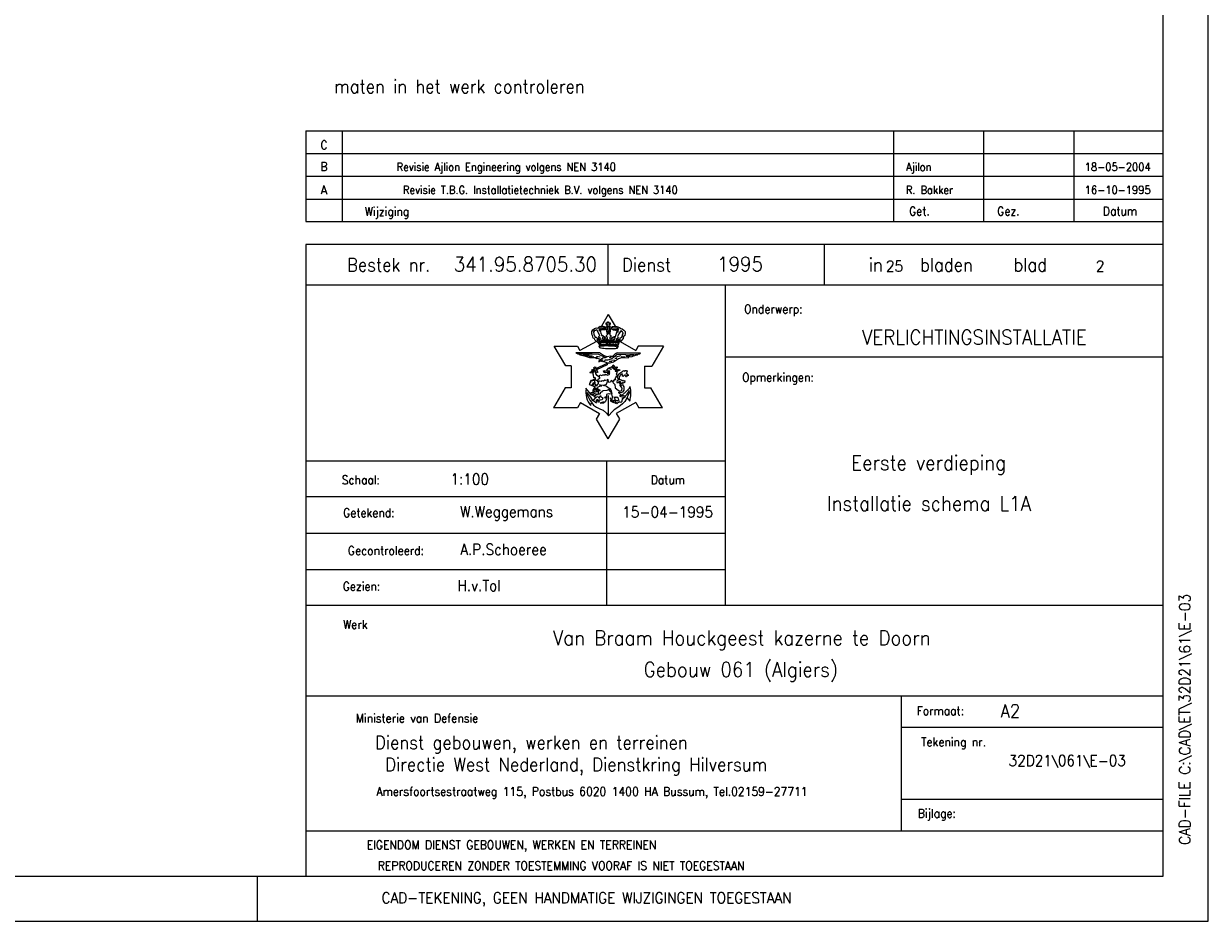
# Model space of a CAD drawing. Header units: metres. Extents: x 0 to 59.4, y 0 to 42.
# Tile 3 of 4: x 33.2 to 59.4, y 0 to 19.8. Entities that reach past the tile are written whole.
import ezdxf
from ezdxf.enums import TextEntityAlignment as Align

# ---------------------------------------------------------------- set-up
doc = ezdxf.new("R2010")
doc.units = ezdxf.units.M
doc.header["$MEASUREMENT"] = 0
doc.layers.add('Level 1', color=1, linetype='Continuous', lineweight=0)
doc.styles.add('Style-STANDARD', font='STANDARD.shx')

# ---------------------------------------------------------------- blocks, each defined once
blk = doc.blocks.new('A2')
at = {"layer": 'Level 1', "color": 1, "linetype": 'Continuous', "lineweight": 0}
for p, q in [((5.94, 0), (5.94, 4.2)), ((3.84, 0), (3.84, 0.1)), ((0, 0), (5.94, 0))]:
    blk.add_line(p, q, dxfattribs=at)
at = {"layer": 'Level 1', "color": 140, "linetype": 'Continuous', "lineweight": 0}
blk.add_3dface([(0.1, 0.1), (5.84, 0.1), (5.84, 4.1), (0.1, 4.1)], dxfattribs=at)

msp = doc.modelspace()

# ---------------------------------------------------------------- linework, layer by layer
at = {"layer": 'Level 1', "color": 1, "linetype": 'Continuous', "lineweight": 0}
for p, q in [((39.462, 17.461), (58.4, 17.461)), ((39.462, 17.461), (39.462, 15.461)), ((40.267, 17.461), (40.267, 15.461)), ((52.447, 17.461), (52.447, 15.461)), ((54.431, 17.461), (54.431, 15.461)), ((56.427, 17.461), (56.427, 15.461)), ((39.462, 16.961), (58.4, 16.961)), ((39.462, 16.461), (58.4, 16.461)), ((39.462, 15.953), (58.4, 15.953)), ((39.462, 15.461), (58.4, 15.461)), ((39.462, 14.953), (39.462, 1)), ((58.4, 14.953), (39.462, 14.953)), ((46.146, 14.062), (46.146, 14.953)), ((50.923, 14.062), (50.923, 14.953)), ((39.462, 14.062), (58.4, 14.062)), ((48.732, 6.984), (48.732, 14.062)), ((46.146, 13.406), (45.994, 13.149)), ((46.146, 13.406), (46.298, 13.149)), ((45.802, 13.07), (45.838, 13.094)), ((45.838, 13.094), (45.884, 13.109)), ((45.884, 13.109), (45.908, 13.102)), ((45.908, 13.102), (45.927, 13.109)), ((45.927, 13.109), (45.939, 13.133)), ((45.939, 13.133), (45.955, 13.133)), ((45.966, 13.109), (45.943, 13.078)), ((45.955, 13.133), (45.966, 13.149)), ((45.966, 13.149), (45.986, 13.141)), ((46.099, 13.102), (45.966, 13.109)), ((45.986, 13.141), (46.025, 13.149)), ((46.025, 13.149), (46.041, 13.141)), ((46.041, 13.141), (46.056, 13.141)), ((46.056, 13.141), (46.103, 13.125)), ((46.099, 13.188), (46.099, 13.219)), ((46.099, 13.219), (46.13, 13.219)), ((46.13, 13.188), (46.099, 13.188)), ((46.13, 12.961), (46.099, 13.102)), ((46.103, 13.125), (46.111, 13.149)), ((46.111, 13.149), (46.13, 13.172)), ((46.17, 13.133), (46.115, 13.133)), ((46.13, 13.219), (46.13, 13.242)), ((46.13, 13.242), (46.154, 13.242)), ((46.13, 13.172), (46.13, 13.188)), ((46.13, 13.133), (46.138, 12.984)), ((46.154, 13.242), (46.154, 13.219)), ((46.154, 13.219), (46.185, 13.219)), ((46.185, 13.188), (46.158, 13.188)), ((46.158, 13.188), (46.158, 13.172)), ((46.158, 13.172), (46.177, 13.156)), ((46.166, 12.984), (46.17, 13.133)), ((46.17, 13.133), (46.177, 13.133)), ((46.177, 13.156), (46.177, 13.133)), ((46.177, 13.133), (46.216, 13.125)), ((46.185, 13.219), (46.185, 13.188)), ((46.209, 13.102), (46.189, 13.078)), ((46.295, 13.109), (46.209, 13.102)), ((46.216, 13.125), (46.24, 13.141)), ((46.24, 13.141), (46.295, 13.149)), ((46.295, 13.149), (46.341, 13.141)), ((46.341, 13.102), (46.295, 13.109)), ((46.338, 13.141), (46.396, 13.117)), ((46.369, 13.086), (46.341, 13.102)), ((46.361, 13.024), (46.369, 13.086)), ((46.396, 13.117), (46.423, 13.094)), ((46.423, 13.094), (46.451, 13.086)), ((46.451, 13.086), (46.486, 13.062)), ((45.779, 13.031), (45.802, 13.07)), ((45.779, 12.984), (45.779, 13.031)), ((45.783, 12.969), (45.779, 12.984)), ((45.798, 12.938), (45.783, 12.969)), ((45.802, 12.914), (45.798, 12.938)), ((45.814, 12.883), (45.802, 12.914)), ((45.838, 12.875), (45.814, 12.883)), ((45.845, 13.055), (45.818, 13.016)), ((45.818, 13.016), (45.826, 12.969)), ((45.826, 12.969), (45.853, 12.906)), ((45.849, 12.844), (45.838, 12.875)), ((45.861, 13.055), (45.845, 13.055)), ((45.888, 12.812), (45.849, 12.844)), ((45.853, 12.906), (45.877, 12.906)), ((45.892, 13.07), (45.861, 13.055)), ((45.877, 12.906), (45.892, 12.891)), ((45.959, 12.938), (45.892, 13.07)), ((45.892, 12.891), (45.908, 12.875)), ((45.908, 12.875), (45.896, 12.852)), ((45.896, 12.852), (45.908, 12.828)), ((45.908, 12.828), (45.923, 12.836)), ((45.931, 12.852), (45.92, 12.891)), ((45.92, 12.891), (45.927, 12.891)), ((45.923, 12.836), (45.931, 12.852)), ((45.927, 12.891), (45.943, 12.852)), ((45.939, 12.922), (45.959, 12.938)), ((45.947, 12.891), (45.939, 12.922)), ((45.943, 13.078), (45.943, 13.047)), ((45.943, 13.047), (45.963, 13.055)), ((45.943, 12.852), (45.966, 12.844)), ((45.943, 12.812), (45.947, 12.828)), ((45.97, 12.891), (45.947, 12.891)), ((45.947, 12.828), (45.97, 12.82)), ((45.963, 13.055), (45.982, 12.992)), ((45.966, 12.844), (45.97, 12.844)), ((45.974, 12.875), (45.97, 12.891)), ((45.986, 12.859), (45.974, 12.875)), ((45.974, 12.844), (45.986, 12.859)), ((45.982, 12.992), (45.986, 12.977)), ((45.986, 12.977), (45.998, 12.961)), ((45.986, 12.82), (46.002, 12.836)), ((45.998, 12.961), (45.994, 12.945)), ((45.994, 12.945), (46.033, 12.945)), ((46.002, 12.836), (46.045, 12.828)), ((46.037, 12.922), (46.017, 12.899)), ((46.017, 12.899), (46.021, 12.859)), ((46.021, 12.859), (46.06, 12.859)), ((46.033, 12.945), (46.037, 12.922)), ((46.045, 12.828), (46.076, 12.852)), ((46.06, 12.867), (46.064, 12.922)), ((46.064, 12.922), (46.072, 12.914)), ((46.072, 12.914), (46.095, 12.867)), ((46.076, 12.852), (46.111, 12.828)), ((46.095, 12.867), (46.111, 12.852)), ((46.103, 12.938), (46.123, 12.953)), ((46.103, 12.914), (46.103, 12.938)), ((46.13, 12.899), (46.103, 12.914)), ((46.111, 12.852), (46.13, 12.867)), ((46.111, 12.828), (46.13, 12.828)), ((46.123, 12.953), (46.13, 12.961)), ((46.13, 12.867), (46.13, 12.899)), ((46.13, 12.828), (46.138, 12.828)), ((46.138, 12.984), (46.166, 12.984)), ((46.138, 12.828), (46.15, 12.852)), ((46.15, 12.852), (46.177, 12.828)), ((46.189, 13.078), (46.177, 12.953)), ((46.177, 12.953), (46.201, 12.938)), ((46.205, 12.914), (46.177, 12.906)), ((46.177, 12.906), (46.177, 12.867)), ((46.177, 12.867), (46.197, 12.859)), ((46.177, 12.828), (46.209, 12.828)), ((46.197, 12.852), (46.213, 12.859)), ((46.201, 12.938), (46.205, 12.914)), ((46.209, 12.828), (46.232, 12.844)), ((46.213, 12.859), (46.232, 12.906)), ((46.232, 12.906), (46.24, 12.906)), ((46.232, 12.844), (46.259, 12.828)), ((46.24, 12.906), (46.244, 12.859)), ((46.244, 12.859), (46.267, 12.852)), ((46.259, 12.828), (46.271, 12.812)), ((46.263, 12.906), (46.271, 12.922)), ((46.295, 12.883), (46.263, 12.906)), ((46.267, 12.852), (46.291, 12.859)), ((46.271, 12.922), (46.306, 12.922)), ((46.271, 12.812), (46.298, 12.828)), ((46.291, 12.859), (46.295, 12.883)), ((46.298, 12.828), (46.306, 12.812)), ((46.306, 12.922), (46.341, 13.039)), ((46.326, 12.867), (46.318, 12.836)), ((46.318, 12.836), (46.334, 12.82)), ((46.361, 12.883), (46.326, 12.867)), ((46.334, 12.82), (46.349, 12.828)), ((46.338, 13.024), (46.361, 13.024)), ((46.345, 12.82), (46.369, 12.859)), ((46.38, 12.977), (46.353, 12.922)), ((46.353, 12.922), (46.361, 12.883)), ((46.38, 12.852), (46.365, 12.82)), ((46.369, 12.859), (46.38, 12.852)), ((46.423, 13.047), (46.38, 12.977)), ((46.388, 12.82), (46.412, 12.836)), ((46.408, 12.891), (46.447, 12.906)), ((46.412, 12.836), (46.408, 12.891)), ((46.478, 12.875), (46.42, 12.82)), ((46.455, 13.024), (46.423, 13.047)), ((46.447, 12.906), (46.474, 13)), ((46.474, 13), (46.455, 13.024)), ((46.486, 12.93), (46.478, 12.906)), ((46.478, 12.906), (46.478, 12.875)), ((46.486, 13.062), (46.517, 13.031)), ((46.509, 12.945), (46.486, 12.93)), ((46.517, 12.984), (46.509, 12.945)), ((46.517, 13.031), (46.517, 12.984)), ((44.951, 12.703), (45.466, 12.703)), ((45.205, 12.274), (44.951, 12.703)), ((45.888, 12.562), (45.431, 12.562)), ((45.431, 12.562), (45.47, 12.539)), ((45.466, 12.703), (45.521, 12.609)), ((45.884, 12.812), (45.521, 12.609)), ((45.912, 12.797), (45.888, 12.812)), ((45.955, 12.562), (45.888, 12.562)), ((45.912, 12.797), (45.943, 12.812)), ((45.912, 12.797), (45.931, 12.774)), ((45.931, 12.774), (45.955, 12.734)), ((45.947, 12.688), (45.951, 12.719)), ((45.955, 12.734), (45.951, 12.719)), ((46.037, 12.5), (45.955, 12.562)), ((45.97, 12.82), (45.986, 12.82)), ((46.341, 12.562), (46.295, 12.539)), ((46.306, 12.812), (46.326, 12.805)), ((46.326, 12.805), (46.353, 12.812)), ((46.857, 12.555), (46.341, 12.562)), ((46.353, 12.812), (46.369, 12.789)), ((46.369, 12.758), (46.357, 12.719)), ((46.357, 12.719), (46.361, 12.695)), ((46.357, 12.672), (46.357, 12.703)), ((46.365, 12.82), (46.388, 12.82)), ((46.369, 12.789), (46.38, 12.774)), ((46.377, 12.774), (46.369, 12.758)), ((46.42, 12.82), (46.373, 12.781)), ((46.408, 12.812), (46.752, 12.609)), ((46.806, 12.703), (46.752, 12.609)), ((47.365, 12.703), (46.806, 12.703)), ((47.365, 12.703), (47.107, 12.266)), ((45.47, 12.539), (45.494, 12.539)), ((45.494, 12.539), (45.517, 12.516)), ((45.502, 12.539), (45.611, 12.539)), ((45.517, 12.516), (45.619, 12.492)), ((45.588, 12.508), (45.724, 12.516)), ((45.611, 12.539), (45.791, 12.539)), ((45.619, 12.492), (45.728, 12.453)), ((45.658, 12.492), (45.791, 12.5)), ((45.713, 12.469), (45.826, 12.477)), ((45.728, 12.453), (45.857, 12.453)), ((45.791, 12.539), (45.931, 12.531)), ((45.853, 12.453), (45.896, 12.461)), ((45.857, 12.453), (45.892, 12.43)), ((45.877, 12.211), (46.103, 12.32)), ((45.884, 12.484), (45.966, 12.469)), ((45.892, 12.43), (45.904, 12.438)), ((45.904, 12.438), (45.92, 12.43)), ((45.92, 12.43), (45.982, 12.414)), ((45.931, 12.531), (46.088, 12.453)), ((45.978, 12.391), (45.935, 12.383)), ((45.935, 12.383), (45.935, 12.359)), ((45.935, 12.359), (45.982, 12.383)), ((45.994, 12.422), (45.978, 12.414)), ((45.982, 12.414), (45.978, 12.391)), ((45.982, 12.383), (46.013, 12.367)), ((46.029, 12.438), (45.994, 12.422)), ((46.002, 12.406), (46.029, 12.399)), ((46.013, 12.391), (46.005, 12.399)), ((46.029, 12.399), (46.013, 12.391)), ((46.013, 12.367), (46.025, 12.375)), ((46.025, 12.375), (46.037, 12.367)), ((46.08, 12.445), (46.029, 12.438)), ((46.119, 12.469), (46.037, 12.5)), ((46.037, 12.367), (46.091, 12.352)), ((46.06, 12.367), (46.072, 12.383)), ((46.072, 12.383), (46.08, 12.399)), ((46.08, 12.399), (46.076, 12.406)), ((46.076, 12.406), (46.115, 12.406)), ((46.119, 12.469), (46.08, 12.445)), ((46.091, 12.352), (46.123, 12.336)), ((46.103, 12.32), (46.13, 12.32)), ((46.115, 12.406), (46.138, 12.406)), ((46.193, 12.484), (46.119, 12.469)), ((46.123, 12.336), (46.185, 12.336)), ((46.13, 12.32), (46.123, 12.297)), ((46.138, 12.406), (46.189, 12.422)), ((46.166, 12.375), (46.228, 12.375)), ((46.173, 12.453), (46.197, 12.461)), ((46.185, 12.336), (46.263, 12.359)), ((46.189, 12.422), (46.236, 12.438)), ((46.24, 12.477), (46.193, 12.484)), ((46.197, 12.461), (46.228, 12.484)), ((46.228, 12.406), (46.287, 12.399)), ((46.236, 12.438), (46.263, 12.461)), ((46.295, 12.539), (46.24, 12.477)), ((46.263, 12.461), (46.341, 12.531)), ((46.263, 12.359), (46.369, 12.43)), ((46.287, 12.438), (46.338, 12.438)), ((46.318, 12.469), (46.427, 12.5)), ((46.341, 12.531), (46.533, 12.531)), ((46.369, 12.43), (46.455, 12.453)), ((46.431, 12.477), (46.509, 12.469)), ((46.455, 12.453), (46.588, 12.445)), ((46.533, 12.531), (46.775, 12.539)), ((46.537, 12.5), (46.713, 12.516)), ((46.537, 12.477), (46.627, 12.484)), ((46.588, 12.445), (46.603, 12.469)), ((46.603, 12.469), (46.67, 12.477)), ((46.67, 12.477), (46.705, 12.492)), ((46.705, 12.492), (46.736, 12.5)), ((46.736, 12.5), (46.748, 12.508)), ((46.748, 12.508), (46.791, 12.516)), ((46.791, 12.516), (46.806, 12.539)), ((46.806, 12.539), (46.845, 12.539)), ((46.845, 12.539), (46.857, 12.555)), ((48.732, 12.469), (58.4, 12.469)), ((45.326, 12.274), (45.209, 12.274)), ((45.326, 12.274), (45.326, 11.789)), ((45.748, 12.133), (45.787, 12.156)), ((45.755, 12.109), (45.748, 12.133)), ((45.802, 12.117), (45.755, 12.109)), ((45.779, 12.156), (45.802, 12.141)), ((45.783, 12.18), (45.802, 12.188)), ((45.787, 12.156), (45.783, 12.18)), ((45.798, 12.18), (45.814, 12.188)), ((45.81, 12.156), (45.798, 12.18)), ((45.81, 12.149), (45.798, 12.141)), ((45.798, 12.141), (45.802, 12.117)), ((45.802, 12.188), (45.822, 12.195)), ((45.802, 12.141), (45.81, 12.156)), ((45.818, 12.062), (45.802, 12.117)), ((45.806, 12.141), (45.826, 12.156)), ((45.826, 12.125), (45.81, 12.149)), ((45.814, 12.188), (45.83, 12.164)), ((45.826, 12.008), (45.818, 12.062)), ((45.822, 12.195), (45.826, 12.203)), ((45.826, 12.234), (45.853, 12.25)), ((45.838, 12.203), (45.826, 12.234)), ((45.826, 12.203), (45.838, 12.203)), ((45.834, 12.164), (45.826, 12.125)), ((45.853, 12.172), (45.834, 12.164)), ((45.857, 12.195), (45.838, 12.211)), ((45.853, 12.25), (45.877, 12.211)), ((45.857, 12.172), (45.857, 12.195)), ((45.873, 12.156), (45.857, 12.172)), ((45.873, 12.141), (45.873, 12.156)), ((45.888, 12.117), (45.873, 12.141)), ((45.873, 12.094), (45.873, 12.141)), ((45.904, 12.055), (45.873, 12.094)), ((45.877, 12.211), (45.888, 12.18)), ((45.884, 12.195), (45.923, 12.219)), ((46.123, 12.297), (45.888, 12.18)), ((45.888, 12.18), (45.912, 12.133)), ((45.912, 12.133), (45.888, 12.117)), ((45.947, 12.024), (45.904, 12.055)), ((45.947, 12.031), (45.959, 12.07)), ((45.959, 12.07), (45.994, 12.055)), ((45.994, 12.055), (46.025, 12.07)), ((46.002, 12.266), (46.068, 12.289)), ((46.025, 12.07), (46.072, 12.07)), ((46.041, 12.164), (46.076, 12.172)), ((46.045, 12.133), (46.041, 12.164)), ((46.08, 12.117), (46.045, 12.133)), ((46.076, 12.172), (46.064, 12.156)), ((46.064, 12.156), (46.08, 12.133)), ((46.072, 12.07), (46.088, 12.07)), ((46.127, 12.133), (46.08, 12.117)), ((46.08, 12.133), (46.119, 12.133)), ((46.088, 12.07), (46.088, 12.086)), ((46.088, 12.086), (46.13, 12.062)), ((46.107, 12.18), (46.142, 12.203)), ((46.13, 12.156), (46.107, 12.18)), ((46.119, 12.133), (46.146, 12.141)), ((46.134, 12.125), (46.127, 12.133)), ((46.158, 12.164), (46.13, 12.156)), ((46.138, 12.094), (46.13, 12.125)), ((46.13, 12.125), (46.17, 12.125)), ((46.13, 12.062), (46.181, 12.086)), ((46.173, 12.102), (46.138, 12.094)), ((46.142, 12.203), (46.146, 12.219)), ((46.146, 12.141), (46.142, 12.156)), ((46.146, 12.219), (46.216, 12.25)), ((46.146, 12.149), (46.17, 12.141)), ((46.177, 12.149), (46.158, 12.164)), ((46.17, 12.203), (46.173, 12.211)), ((46.197, 12.195), (46.17, 12.203)), ((46.17, 12.125), (46.177, 12.149)), ((46.181, 12.086), (46.173, 12.102)), ((46.177, 12.211), (46.193, 12.203)), ((46.193, 12.203), (46.213, 12.203)), ((46.213, 12.188), (46.197, 12.195)), ((46.213, 12.203), (46.213, 12.188)), ((46.216, 12.25), (46.24, 12.266)), ((46.216, 12.25), (46.252, 12.219)), ((46.236, 12.258), (46.287, 12.203)), ((46.24, 12.266), (46.252, 12.297)), ((46.252, 12.297), (46.279, 12.274)), ((46.252, 12.219), (46.275, 12.188)), ((46.279, 12.274), (46.271, 12.25)), ((46.271, 12.25), (46.283, 12.25)), ((46.275, 12.188), (46.295, 12.195)), ((46.283, 12.25), (46.295, 12.25)), ((46.287, 12.203), (46.306, 12.188)), ((46.295, 12.25), (46.291, 12.227)), ((46.291, 12.227), (46.302, 12.219)), ((46.295, 12.195), (46.302, 12.18)), ((46.302, 12.18), (46.295, 12.156)), ((46.295, 12.156), (46.302, 12.156)), ((46.302, 12.219), (46.31, 12.234)), ((46.302, 12.156), (46.338, 12.149)), ((46.306, 12.188), (46.338, 12.156)), ((46.314, 12.039), (46.306, 12.008)), ((46.31, 12.234), (46.341, 12.25)), ((46.334, 12.031), (46.314, 12.039)), ((46.345, 12.227), (46.322, 12.203)), ((46.322, 12.203), (46.33, 12.195)), ((46.338, 12.102), (46.322, 12.102)), ((46.322, 12.102), (46.334, 12.062)), ((46.33, 12.195), (46.345, 12.188)), ((46.334, 12.062), (46.334, 12.031)), ((46.369, 12.164), (46.338, 12.149)), ((46.338, 12.156), (46.338, 12.149)), ((46.338, 12.149), (46.338, 12.117)), ((46.338, 12.117), (46.338, 12.102)), ((46.341, 12.25), (46.345, 12.227)), ((46.345, 12.188), (46.345, 12.18)), ((46.345, 12.18), (46.365, 12.172)), ((46.353, 12.024), (46.377, 12.094)), ((46.365, 12.172), (46.377, 12.188)), ((46.408, 12.18), (46.369, 12.164)), ((46.377, 12.188), (46.408, 12.18)), ((46.377, 12.094), (46.443, 12.141)), ((46.408, 12.062), (46.388, 12.016)), ((46.447, 12.086), (46.408, 12.062)), ((46.443, 12.141), (46.478, 12.156)), ((46.463, 12.086), (46.447, 12.086)), ((46.455, 12.047), (46.47, 12.07)), ((46.478, 12.039), (46.455, 12.047)), ((46.47, 12.07), (46.463, 12.086)), ((46.474, 12.164), (46.486, 12.172)), ((46.478, 12.156), (46.474, 12.164)), ((46.502, 12.062), (46.478, 12.039)), ((46.486, 12.172), (46.509, 12.156)), ((46.529, 12.062), (46.502, 12.062)), ((46.509, 12.156), (46.517, 12.164)), ((46.517, 12.164), (46.517, 12.172)), ((46.517, 12.172), (46.548, 12.172)), ((46.541, 12.047), (46.529, 12.062)), ((46.533, 12.031), (46.541, 12.047)), ((46.552, 12.117), (46.541, 12.094)), ((46.541, 12.094), (46.556, 12.102)), ((46.548, 12.172), (46.564, 12.149)), ((46.56, 12.062), (46.548, 12.031)), ((46.564, 12.149), (46.552, 12.117)), ((46.556, 12.102), (46.588, 12.07)), ((46.584, 12.047), (46.56, 12.062)), ((46.588, 12.07), (46.584, 12.047)), ((46.947, 12.266), (46.947, 11.789)), ((46.947, 12.266), (47.107, 12.266)), ((45.197, 11.789), (44.935, 11.344)), ((45.326, 11.789), (45.197, 11.789)), ((45.759, 11.649), (45.65, 11.781)), ((45.74, 11.875), (45.724, 11.859)), ((45.724, 11.859), (45.748, 11.852)), ((45.755, 11.906), (45.732, 11.899)), ((45.732, 11.899), (45.74, 11.875)), ((45.763, 11.922), (45.744, 11.93)), ((45.744, 11.93), (45.755, 11.906)), ((45.748, 11.852), (45.838, 11.812)), ((45.787, 11.93), (45.763, 11.945)), ((45.763, 11.945), (45.763, 11.922)), ((45.81, 11.938), (45.783, 11.953)), ((45.783, 11.953), (45.787, 11.93)), ((45.783, 11.875), (45.81, 11.836)), ((45.798, 11.891), (45.81, 11.859)), ((45.818, 11.945), (45.806, 11.969)), ((45.806, 11.969), (45.81, 11.938)), ((45.806, 11.906), (45.834, 11.859)), ((45.83, 11.953), (45.818, 11.945)), ((45.845, 12.024), (45.826, 12.008)), ((45.838, 11.961), (45.826, 11.984)), ((45.826, 11.984), (45.83, 11.953)), ((45.834, 11.789), (45.83, 11.774)), ((45.845, 11.789), (45.834, 11.789)), ((45.861, 11.961), (45.838, 11.961)), ((45.838, 11.914), (45.845, 11.875)), ((45.857, 11.82), (45.838, 11.812)), ((45.838, 11.812), (45.841, 11.789)), ((45.841, 11.789), (45.845, 11.789)), ((45.865, 12), (45.845, 12.024)), ((45.865, 11.781), (45.845, 11.789)), ((45.845, 11.789), (45.865, 11.789)), ((45.849, 11.953), (45.861, 11.961)), ((45.849, 11.93), (45.849, 11.953)), ((45.865, 11.852), (45.849, 11.93)), ((45.865, 11.852), (45.853, 11.836)), ((45.853, 11.836), (45.853, 11.828)), ((45.853, 11.774), (45.865, 11.781)), ((45.892, 11.828), (45.857, 11.82)), ((45.873, 11.953), (45.865, 12)), ((45.892, 11.844), (45.865, 11.852)), ((45.865, 11.789), (45.877, 11.766)), ((45.9, 11.938), (45.873, 11.953)), ((45.904, 11.852), (45.888, 11.844)), ((45.888, 11.844), (45.892, 11.828)), ((45.912, 11.945), (45.9, 11.938)), ((45.92, 11.883), (45.904, 11.852)), ((45.908, 11.781), (45.923, 11.805)), ((45.939, 11.727), (45.908, 11.781)), ((45.912, 11.953), (45.939, 11.984)), ((45.916, 11.914), (45.912, 11.953)), ((45.955, 11.93), (45.916, 11.914)), ((45.931, 11.922), (45.92, 11.883)), ((45.923, 11.805), (45.959, 11.82)), ((45.939, 11.984), (45.966, 12)), ((45.966, 12), (45.947, 12.031)), ((45.986, 11.922), (45.955, 11.93)), ((45.97, 11.844), (45.955, 11.852)), ((45.955, 11.852), (46.037, 11.844)), ((45.959, 11.82), (45.978, 11.828)), ((45.986, 11.844), (45.97, 11.828)), ((45.97, 11.828), (45.97, 11.844)), ((45.978, 11.828), (45.994, 11.82)), ((46.013, 11.938), (45.986, 11.922)), ((45.998, 11.828), (45.986, 11.844)), ((45.994, 11.82), (45.998, 11.828)), ((46.037, 11.93), (46.013, 11.938)), ((46.072, 11.953), (46.037, 11.93)), ((46.037, 11.844), (46.045, 11.828)), ((46.045, 11.828), (46.052, 11.844)), ((46.052, 11.844), (46.072, 11.852)), ((46.052, 11.844), (46.107, 11.82)), ((46.084, 11.945), (46.072, 11.953)), ((46.072, 11.852), (46.103, 11.867)), ((46.127, 11.953), (46.084, 11.945)), ((46.103, 11.867), (46.127, 11.922)), ((46.107, 11.82), (46.162, 11.781)), ((46.138, 11.977), (46.127, 11.953)), ((46.127, 11.922), (46.146, 11.945)), ((46.142, 11.945), (46.138, 11.977)), ((46.158, 11.906), (46.142, 11.945)), ((46.193, 11.914), (46.158, 11.906)), ((46.162, 11.781), (46.193, 11.766)), ((46.213, 11.945), (46.193, 11.914)), ((46.24, 11.922), (46.213, 11.945)), ((46.263, 11.922), (46.24, 11.922)), ((46.24, 11.922), (46.255, 11.899)), ((46.255, 11.899), (46.291, 11.859)), ((46.271, 11.953), (46.259, 11.945)), ((46.259, 11.945), (46.263, 11.922)), ((46.291, 11.953), (46.271, 11.953)), ((46.291, 11.961), (46.275, 11.977)), ((46.275, 11.977), (46.287, 11.961)), ((46.287, 11.961), (46.291, 11.953)), ((46.298, 11.961), (46.291, 11.961)), ((46.291, 11.859), (46.298, 11.789)), ((46.306, 12.008), (46.295, 12)), ((46.295, 12), (46.295, 11.992)), ((46.295, 11.992), (46.302, 11.977)), ((46.314, 11.977), (46.298, 11.961)), ((46.298, 11.789), (46.361, 11.734)), ((46.302, 11.977), (46.314, 11.977)), ((46.345, 11.914), (46.353, 11.953)), ((46.349, 11.891), (46.345, 11.914)), ((46.384, 11.922), (46.349, 11.891)), ((46.369, 11.969), (46.353, 12.024)), ((46.353, 11.953), (46.369, 11.969)), ((46.396, 11.969), (46.369, 11.969)), ((46.412, 11.922), (46.38, 11.922)), ((46.4, 11.875), (46.384, 11.922)), ((46.388, 12.016), (46.388, 11.984)), ((46.388, 11.984), (46.396, 11.969)), ((46.396, 11.977), (46.427, 11.961)), ((46.435, 11.836), (46.4, 11.875)), ((46.408, 11.836), (46.408, 11.852)), ((46.408, 11.852), (46.435, 11.836)), ((46.455, 11.781), (46.408, 11.836)), ((46.439, 11.883), (46.412, 11.922)), ((46.427, 11.961), (46.451, 11.945)), ((46.463, 11.859), (46.439, 11.883)), ((46.443, 11.727), (46.455, 11.781)), ((46.451, 11.945), (46.474, 11.953)), ((46.49, 11.914), (46.463, 11.906)), ((46.463, 11.906), (46.466, 11.875)), ((46.466, 11.875), (46.463, 11.859)), ((46.463, 11.852), (46.486, 11.805)), ((46.474, 11.953), (46.509, 11.938)), ((46.486, 11.805), (46.486, 11.734)), ((46.502, 11.899), (46.49, 11.914)), ((46.509, 11.938), (46.502, 11.899)), ((46.529, 11.688), (46.611, 11.781)), ((46.548, 12.031), (46.533, 12.031)), ((46.611, 11.781), (46.634, 11.812)), ((46.947, 11.789), (47.088, 11.789)), ((47.345, 11.344), (47.088, 11.789)), ((45.681, 11.68), (45.677, 11.672)), ((45.677, 11.672), (45.677, 11.633)), ((45.677, 11.633), (45.705, 11.586)), ((45.759, 11.578), (45.681, 11.68)), ((45.705, 11.586), (45.736, 11.516)), ((45.736, 11.516), (45.779, 11.461)), ((45.763, 11.672), (45.759, 11.649)), ((45.759, 11.649), (45.783, 11.633)), ((45.873, 11.57), (45.759, 11.649)), ((45.806, 11.508), (45.759, 11.578)), ((45.791, 11.672), (45.763, 11.672)), ((45.783, 11.633), (45.791, 11.649)), ((45.81, 11.672), (45.791, 11.672)), ((45.791, 11.649), (45.822, 11.649)), ((45.822, 11.766), (45.802, 11.734)), ((45.802, 11.734), (45.806, 11.703)), ((45.806, 11.703), (45.818, 11.672)), ((45.818, 11.672), (45.81, 11.672)), ((45.81, 11.5), (45.873, 11.57)), ((45.834, 11.774), (45.822, 11.766)), ((45.822, 11.649), (45.849, 11.664)), ((45.83, 11.774), (45.834, 11.774)), ((45.83, 11.734), (45.841, 11.758)), ((45.838, 11.711), (45.83, 11.734)), ((45.841, 11.609), (45.834, 11.594)), ((45.834, 11.594), (45.853, 11.586)), ((45.853, 11.68), (45.838, 11.711)), ((45.841, 11.758), (45.845, 11.766)), ((45.865, 11.617), (45.841, 11.609)), ((45.845, 11.766), (45.853, 11.774)), ((45.849, 11.664), (45.853, 11.68)), ((45.853, 11.586), (45.877, 11.562)), ((45.877, 11.766), (45.857, 11.758)), ((45.857, 11.758), (45.877, 11.742)), ((45.88, 11.656), (45.865, 11.617)), ((45.877, 11.742), (45.888, 11.742)), ((45.877, 11.562), (45.884, 11.586)), ((45.892, 11.524), (45.877, 11.508)), ((45.888, 11.742), (45.88, 11.758)), ((45.88, 11.758), (45.923, 11.758)), ((45.88, 11.703), (45.88, 11.734)), ((45.88, 11.734), (45.908, 11.719)), ((45.888, 11.688), (45.88, 11.703)), ((45.888, 11.633), (45.88, 11.656)), ((45.884, 11.586), (45.912, 11.594)), ((45.92, 11.695), (45.888, 11.688)), ((45.908, 11.625), (45.888, 11.633)), ((45.912, 11.524), (45.892, 11.524)), ((45.9, 11.508), (45.927, 11.524)), ((45.908, 11.719), (45.912, 11.703)), ((45.92, 11.664), (45.908, 11.625)), ((45.912, 11.703), (45.931, 11.711)), ((45.912, 11.594), (45.923, 11.586)), ((45.935, 11.711), (45.92, 11.695)), ((45.939, 11.672), (45.92, 11.664)), ((45.923, 11.758), (45.963, 11.734)), ((45.923, 11.586), (45.931, 11.57)), ((45.927, 11.524), (45.939, 11.516)), ((45.931, 11.711), (45.939, 11.727)), ((45.931, 11.57), (45.955, 11.547)), ((45.947, 11.516), (45.931, 11.492)), ((45.963, 11.734), (45.935, 11.711)), ((45.939, 11.649), (45.939, 11.672)), ((45.959, 11.641), (45.939, 11.649)), ((45.974, 11.516), (45.947, 11.516)), ((45.955, 11.586), (45.966, 11.594)), ((45.955, 11.547), (45.955, 11.586)), ((45.974, 11.68), (45.959, 11.641)), ((45.966, 11.594), (45.974, 11.617)), ((46.002, 11.695), (45.974, 11.68)), ((45.974, 11.617), (45.978, 11.586)), ((46.013, 11.524), (45.974, 11.516)), ((45.978, 11.586), (46.029, 11.562)), ((46.013, 11.711), (46.002, 11.688)), ((46.033, 11.719), (46.013, 11.711)), ((46.029, 11.562), (46.013, 11.524)), ((46.115, 11.727), (46.033, 11.719)), ((46.072, 11.555), (46.091, 11.594)), ((46.103, 11.555), (46.072, 11.555)), ((46.103, 11.539), (46.088, 11.484)), ((46.142, 11.656), (46.103, 11.641)), ((46.103, 11.641), (46.103, 11.594)), ((46.103, 11.594), (46.103, 11.555)), ((46.158, 11.75), (46.115, 11.727)), ((46.158, 11.649), (46.142, 11.656)), ((46.154, 11.32), (46.15, 11.617)), ((46.197, 11.742), (46.158, 11.75)), ((46.158, 11.742), (46.173, 11.719)), ((46.181, 11.656), (46.158, 11.649)), ((46.173, 11.719), (46.228, 11.664)), ((46.213, 11.649), (46.181, 11.656)), ((46.193, 11.766), (46.197, 11.742)), ((46.193, 11.742), (46.209, 11.727)), ((46.205, 11.531), (46.197, 11.562)), ((46.197, 11.562), (46.24, 11.555)), ((46.201, 11.516), (46.236, 11.524)), ((46.213, 11.477), (46.201, 11.516)), ((46.236, 11.524), (46.205, 11.531)), ((46.209, 11.727), (46.216, 11.68)), ((46.228, 11.664), (46.213, 11.649)), ((46.216, 11.68), (46.228, 11.664)), ((46.232, 11.602), (46.228, 11.664)), ((46.252, 11.578), (46.232, 11.602)), ((46.24, 11.555), (46.252, 11.578)), ((46.263, 11.508), (46.271, 11.516)), ((46.271, 11.516), (46.283, 11.508)), ((46.283, 11.508), (46.298, 11.516)), ((46.291, 11.578), (46.298, 11.586)), ((46.298, 11.516), (46.291, 11.578)), ((46.298, 11.586), (46.31, 11.57)), ((46.31, 11.57), (46.338, 11.586)), ((46.338, 11.586), (46.357, 11.57)), ((46.357, 11.57), (46.365, 11.539)), ((46.361, 11.734), (46.4, 11.711)), ((46.423, 11.672), (46.361, 11.68)), ((46.361, 11.68), (46.377, 11.672)), ((46.365, 11.539), (46.38, 11.516)), ((46.38, 11.516), (46.373, 11.5)), ((46.377, 11.672), (46.416, 11.641)), ((46.455, 11.617), (46.396, 11.609)), ((46.396, 11.609), (46.423, 11.594)), ((46.4, 11.711), (46.443, 11.727)), ((46.416, 11.641), (46.459, 11.633)), ((46.463, 11.688), (46.423, 11.672)), ((46.423, 11.594), (46.478, 11.586)), ((46.455, 11.547), (46.443, 11.484)), ((46.459, 11.633), (46.455, 11.625)), ((46.455, 11.625), (46.455, 11.617)), ((46.455, 11.625), (46.521, 11.609)), ((46.482, 11.539), (46.455, 11.547)), ((46.459, 11.633), (46.529, 11.688)), ((46.486, 11.734), (46.463, 11.688)), ((46.502, 11.562), (46.47, 11.555)), ((46.47, 11.555), (46.482, 11.539)), ((46.478, 11.586), (46.502, 11.57)), ((46.502, 11.57), (46.502, 11.562)), ((46.521, 11.602), (46.505, 11.578)), ((46.56, 11.57), (46.509, 11.484)), ((46.548, 11.633), (46.521, 11.602)), ((46.607, 11.727), (46.548, 11.633)), ((46.56, 11.57), (46.611, 11.672)), ((46.627, 11.492), (46.56, 11.57)), ((46.611, 11.672), (46.607, 11.727)), ((45.466, 11.344), (44.935, 11.344)), ((45.529, 11.461), (45.466, 11.344)), ((45.529, 11.461), (45.955, 11.219)), ((45.744, 11.406), (45.783, 11.453)), ((45.783, 11.453), (45.822, 11.406)), ((45.888, 11.445), (45.806, 11.508)), ((45.822, 11.406), (45.888, 11.359)), ((45.877, 11.508), (45.884, 11.477)), ((45.896, 11.477), (45.88, 11.469)), ((45.888, 11.484), (45.9, 11.508)), ((45.888, 11.359), (45.974, 11.312)), ((45.923, 11.469), (45.896, 11.477)), ((45.935, 11.477), (45.923, 11.469)), ((45.951, 11.469), (45.931, 11.492)), ((45.963, 11.445), (45.994, 11.469)), ((45.978, 11.445), (45.963, 11.445)), ((45.974, 11.312), (46.033, 11.289)), ((45.994, 11.453), (45.978, 11.445)), ((45.994, 11.469), (45.998, 11.461)), ((45.998, 11.445), (46.002, 11.453)), ((46.037, 11.445), (45.998, 11.445)), ((46.002, 11.453), (46.021, 11.469)), ((46.021, 11.469), (46.037, 11.469)), ((46.029, 11.469), (46.037, 11.484)), ((46.033, 11.289), (46.107, 11.227)), ((46.088, 11.484), (46.037, 11.445)), ((46.037, 11.469), (46.045, 11.461)), ((46.15, 11.234), (46.154, 11.32)), ((46.24, 11.266), (46.154, 11.164)), ((46.236, 11.5), (46.213, 11.477)), ((46.236, 11.469), (46.236, 11.5)), ((46.248, 11.461), (46.236, 11.469)), ((46.279, 11.297), (46.24, 11.266)), ((46.255, 11.469), (46.263, 11.492)), ((46.259, 11.461), (46.255, 11.469)), ((46.279, 11.453), (46.259, 11.461)), ((46.263, 11.484), (46.263, 11.508)), ((46.291, 11.461), (46.279, 11.453)), ((46.377, 11.367), (46.279, 11.297)), ((46.298, 11.492), (46.287, 11.477)), ((46.287, 11.477), (46.291, 11.461)), ((46.298, 11.445), (46.291, 11.461)), ((46.291, 11.461), (46.314, 11.461)), ((46.298, 11.508), (46.295, 11.5)), ((46.295, 11.5), (46.314, 11.492)), ((46.318, 11.508), (46.298, 11.508)), ((46.302, 11.484), (46.298, 11.492)), ((46.306, 11.438), (46.298, 11.445)), ((46.314, 11.461), (46.302, 11.484)), ((46.318, 11.453), (46.306, 11.438)), ((46.314, 11.492), (46.314, 11.5)), ((46.341, 11.5), (46.318, 11.508)), ((46.326, 11.453), (46.318, 11.453)), ((46.752, 11.461), (46.322, 11.219)), ((46.334, 11.43), (46.326, 11.453)), ((46.345, 11.43), (46.334, 11.43)), ((46.373, 11.5), (46.341, 11.5)), ((46.357, 11.461), (46.345, 11.43)), ((46.384, 11.461), (46.357, 11.461)), ((46.463, 11.43), (46.377, 11.367)), ((46.396, 11.477), (46.384, 11.461)), ((46.423, 11.461), (46.396, 11.477)), ((46.443, 11.484), (46.423, 11.461)), ((46.509, 11.484), (46.463, 11.43)), ((46.752, 11.461), (46.818, 11.344)), ((47.345, 11.344), (46.818, 11.344)), ((45.955, 11.219), (45.88, 11.094)), ((45.88, 11.094), (46.134, 10.656)), ((46.107, 11.227), (46.154, 11.164)), ((46.392, 11.094), (46.134, 10.656)), ((46.154, 11.164), (46.15, 11.234)), ((46.322, 11.219), (46.392, 11.102)), ((39.462, 10.172), (47.439, 10.172)), ((46.115, 6.984), (46.115, 10.172)), ((47.338, 10.172), (48.732, 10.172)), ((39.462, 9.383), (47.439, 9.383)), ((47.338, 9.383), (48.732, 9.383)), ((39.462, 8.578), (47.439, 8.578)), ((47.338, 8.578), (48.732, 8.578)), ((39.462, 7.774), (47.439, 7.774)), ((47.338, 7.774), (48.732, 7.774)), ((39.462, 6.984), (58.4, 6.984)), ((39.462, 4.984), (58.4, 4.984)), ((52.623, 2), (52.623, 4.984)), ((52.623, 4.289), (58.4, 4.289)), ((52.623, 2.695), (58.4, 2.695)), ((39.462, 2), (58.4, 2))]:
    msp.add_line(p, q, dxfattribs=at)
at = {"layer": 'Level 1', "color": 1, "linetype": 'Continuous', "lineweight": 0, "flags": 128}
for points in [[(45.927, 13.086), (45.927, 13.086)], [(45.955, 13.117), (45.955, 13.117)], [(46.138, 13.133), (46.138, 13.133)], [(46.142, 13.102), (46.142, 13.102)], [(46.22, 13.117), (46.22, 13.117)], [(46.267, 13.117), (46.267, 13.117)], [(46.306, 13.117), (46.306, 13.117)], [(46.345, 13.117), (46.345, 13.117)], [(46.38, 13.094), (46.38, 13.094)], [(45.798, 12.984), (45.798, 12.984)], [(45.81, 12.938), (45.81, 12.938)], [(45.838, 12.891), (45.838, 12.891)], [(45.857, 13.078), (45.857, 13.078)], [(45.873, 12.867), (45.873, 12.867)], [(45.896, 13.078), (45.896, 13.078)], [(45.931, 13.047), (45.931, 13.047)], [(45.959, 13.016), (45.959, 13.016)], [(45.963, 12.977), (45.963, 12.977)], [(45.978, 12.914), (45.978, 12.914)], [(46.115, 12.922), (46.115, 12.922)], [(46.138, 13.055), (46.138, 13.055)], [(46.142, 13.023), (46.142, 13.023)], [(46.142, 13), (46.142, 13)], [(46.146, 12.969), (46.146, 12.969)], [(46.146, 12.914), (46.146, 12.914)], [(46.185, 12.922), (46.185, 12.922)], [(46.314, 12.898), (46.314, 12.898)], [(46.345, 12.969), (46.345, 12.969)], [(46.357, 12.984), (46.357, 12.984)], [(46.369, 13.016), (46.369, 13.016)], [(46.384, 13.039), (46.384, 13.039)], [(46.4, 13.07), (46.4, 13.07)], [(46.439, 13.063), (46.439, 13.063)], [(46.443, 12.852), (46.443, 12.852)], [(46.447, 12.867), (46.447, 12.867)], [(46.463, 12.867), (46.463, 12.867)], [(46.466, 12.922), (46.466, 12.922)], [(46.47, 13.039), (46.47, 13.039)], [(46.482, 12.953), (46.482, 12.953)], [(46.486, 12.984), (46.486, 12.984)], [(46.377, 12.781), (46.377, 12.781), (46.377, 12.781), (46.377, 12.781), (46.377, 12.789), (46.377, 12.789), (46.377, 12.789), (46.373, 12.789), (46.373, 12.789), (46.361, 12.797), (46.349, 12.797), (46.334, 12.797), (46.314, 12.805), (46.295, 12.805), (46.275, 12.805), (46.244, 12.812), (46.213, 12.812), (46.181, 12.812), (46.15, 12.812), (46.127, 12.812), (46.095, 12.812), (46.068, 12.812), (46.033, 12.812), (46.009, 12.805), (45.982, 12.805), (45.966, 12.805), (45.951, 12.797), (45.935, 12.797), (45.923, 12.789), (45.916, 12.789), (45.916, 12.789), (45.916, 12.789), (45.912, 12.789), (45.912, 12.781)], [(46.369, 12.758), (46.369, 12.758), (46.369, 12.758), (46.369, 12.758), (46.369, 12.758), (46.369, 12.758), (46.369, 12.766), (46.365, 12.766), (46.365, 12.766), (46.353, 12.774), (46.341, 12.774), (46.326, 12.781), (46.31, 12.781), (46.291, 12.789), (46.271, 12.789), (46.244, 12.789), (46.216, 12.789), (46.185, 12.789), (46.158, 12.789), (46.13, 12.789), (46.107, 12.789), (46.08, 12.789), (46.045, 12.789), (46.021, 12.789), (45.998, 12.789), (45.978, 12.781), (45.966, 12.781), (45.955, 12.774), (45.943, 12.774), (45.935, 12.766), (45.935, 12.766), (45.935, 12.766), (45.931, 12.766), (45.931, 12.758)], [(46.361, 12.703), (46.361, 12.703), (46.361, 12.703), (46.361, 12.711), (46.361, 12.711), (46.357, 12.711), (46.357, 12.711), (46.357, 12.711), (46.357, 12.711), (46.353, 12.711), (46.345, 12.719), (46.334, 12.719), (46.318, 12.719), (46.302, 12.727), (46.291, 12.727), (46.267, 12.727), (46.244, 12.727), (46.213, 12.727), (46.185, 12.727), (46.158, 12.727), (46.134, 12.727), (46.111, 12.727), (46.088, 12.727), (46.06, 12.727), (46.033, 12.727), (46.009, 12.727), (45.994, 12.719), (45.974, 12.719), (45.966, 12.719), (45.959, 12.711), (45.955, 12.711), (45.955, 12.711), (45.951, 12.711), (45.951, 12.711), (45.951, 12.711)], [(46.361, 12.727), (46.361, 12.727), (46.361, 12.727), (46.361, 12.727), (46.361, 12.727), (46.357, 12.727), (46.357, 12.727), (46.357, 12.727), (46.357, 12.727), (46.353, 12.727), (46.345, 12.734), (46.334, 12.734), (46.318, 12.742), (46.302, 12.742), (46.291, 12.742), (46.267, 12.742), (46.244, 12.742), (46.216, 12.75), (46.185, 12.75), (46.162, 12.75), (46.138, 12.75), (46.115, 12.75), (46.088, 12.75), (46.06, 12.742), (46.037, 12.742), (46.013, 12.742), (45.994, 12.742), (45.978, 12.734), (45.97, 12.734), (45.963, 12.734), (45.959, 12.727), (45.955, 12.727), (45.955, 12.727), (45.955, 12.727), (45.955, 12.727)], [(46.041, 12.766), (46.041, 12.766)], [(46.345, 12.742), (46.345, 12.742)]]:
    msp.add_lwpolyline(points, dxfattribs=at)
for points in [[(45.963, 13.047), (45.97, 13.078), (45.994, 13.086), (46.103, 13.086), (46.06, 13.07), (45.99, 13.062)], [(46.201, 13.086), (46.283, 13.078), (46.345, 13.078), (46.353, 13.039), (46.314, 13.055), (46.259, 13.062), (46.209, 13.086)], [(46.357, 12.672), (46.357, 12.672), (46.357, 12.68), (46.357, 12.68), (46.357, 12.68), (46.353, 12.68), (46.353, 12.68), (46.345, 12.68), (46.326, 12.688), (46.31, 12.695), (46.287, 12.695), (46.259, 12.703), (46.22, 12.703), (46.185, 12.703), (46.15, 12.703), (46.119, 12.711), (46.084, 12.711), (46.052, 12.703), (46.017, 12.703), (45.99, 12.703), (45.974, 12.703), (45.959, 12.695), (45.951, 12.695), (45.951, 12.695), (45.951, 12.695), (45.951, 12.695), (45.947, 12.688), (45.947, 12.688), (45.947, 12.688), (45.947, 12.688), (45.947, 12.688), (45.947, 12.688), (45.951, 12.68), (45.951, 12.68), (45.951, 12.68), (45.959, 12.68), (45.974, 12.672), (45.99, 12.672), (46.017, 12.664), (46.045, 12.664), (46.084, 12.656), (46.119, 12.656), (46.15, 12.656), (46.185, 12.656), (46.22, 12.656), (46.259, 12.656), (46.287, 12.656), (46.306, 12.656), (46.326, 12.664), (46.345, 12.664), (46.353, 12.672), (46.353, 12.672), (46.357, 12.672), (46.357, 12.672), (46.357, 12.672), (46.357, 12.672), (46.357, 12.672)]]:
    msp.add_lwpolyline(points, close=True, dxfattribs=at)
at = {"layer": 'Level 1', "color": 1, "linetype": 'Continuous', "lineweight": 0}
for centre, radius in [((45.81, 13.047), 0.00391), ((45.974, 12.758), 0.00391), ((46.119, 12.766), 0.00781), ((46.181, 12.766), 0.00391), ((46.252, 12.758), 0.00391), ((46.306, 12.75), 0.00391)]:
    msp.add_circle(centre, radius, dxfattribs=at)
for centre, radius, start, end in [((46.009, 11.672), 0.637, 343.5742, 12.5829), ((46.127, 11.695), 0.477, 170.7549, 219.2892)]:
    msp.add_arc(centre, radius, start, end, dxfattribs=at)
for p in [(45.912, 12.797), (45.896, 12.461)]:
    msp.add_point(p, dxfattribs=at)

# ---------------------------------------------------------------- block references
at = {"layer": 'Level 1', "color": 140, "linetype": 'Continuous', "lineweight": 0, "xscale": 10, "yscale": 10, "zscale": 10}
msp.add_blockref('A2', (0, 0), dxfattribs=at)

# ---------------------------------------------------------------- texts
at = {"layer": 'Level 1', "color": 1, "linetype": 'Continuous', "lineweight": 0, "style": 'Style-STANDARD'}
for s, height, p in [('maten in het werk controleren', 0.2929, (42.857, 18.297)), ('C', 0.191, (39.866, 17.055)), ('B', 0.191, (39.866, 16.578)), ('Revisie Ajlion Engineering volgens NEN 3140', 0.1757, (43.893, 16.578)), ('Ajilon', 0.1757, (53.005, 16.578)), ('18-05-2004', 0.1757, (57.399, 16.578)), ('A', 0.191, (39.866, 16.062)), ('Revisie T.B.G. Installatietechniek B.V. volgens NEN 3140', 0.1757, (44.646, 16.07)), ('R. Bakker', 0.1757, (53.24, 16.07)), ('16-10-1995', 0.1757, (57.399, 16.07)), ('Wijziging', 0.1914, (41.258, 15.586)), ('Get.', 0.1914, (53.019, 15.594)), ('Gez.', 0.1914, (54.984, 15.594)), ('Datum', 0.1914, (57.449, 15.594)), ('Bestek nr.', 0.2929, (41.295, 14.359)), ('341.95.8705.30', 0.3242, (44.315, 14.352)), ('Dienst', 0.2929, (46.991, 14.359)), ('1995', 0.3242, (49.056, 14.359)), ('in    bladen    blad', 0.2929, (53.869, 14.359)), ('25', 0.2421, (52.468, 14.352)), ('2', 0.242, (57.01, 14.352)), ('Onderwerp:', 0.1914, (49.791, 13.43)), ('VERLICHTINGSINSTALLATIE', 0.3242, (54.231, 12.742)), ('Opmerkingen:', 0.1914, (49.894, 11.922)), ('Eerste verdieping', 0.3242, (53.222, 9.969)), ('Schaal:', 0.1914, (40.68, 9.656)), ('1:100', 0.2421, (43.085, 9.649)), ('Datum', 0.1914, (47.461, 9.656)), ('Installatie schema L1A', 0.3242, (53.23, 9.07)), ('W.Weggemans', 0.2421, (43.899, 8.93)), ('15-04-1995', 0.2421, (47.457, 8.922)), ('Getekend:', 0.1914, (40.858, 8.93)), ('Gecontroleerd:', 0.1914, (41.235, 8.094)), ('A.P.Schoeree', 0.2421, (43.832, 8.094)), ('Gezien:', 0.1914, (40.696, 7.305)), ('H.v.Tol', 0.2421, (43.292, 7.297)), ('Werk', 0.1914, (40.558, 6.461)), ('Van Braam Houckgeest kazerne te Doorn', 0.3242, (49.094, 6.101)), ('Gebouw 061 (Algiers)', 0.3242, (49.073, 5.402)), ('Formaat:', 0.1914, (53.481, 4.555)), ('A2', 0.2929, (55.027, 4.5)), ('Ministerie van Defensie', 0.1914, (41.922, 4.391)), ('Dienst gebouwen, werken en terreinen', 0.2929, (44.447, 3.805)), ('Tekening nr.', 0.1914, (53.773, 3.867)), ('32D21\\061\\E-03', 0.2421, (56.284, 3.43)), ('Directie West Nederland, Dienstkring Hilversum', 0.2929, (45.437, 3.32)), ('Amersfoortsestraatweg 115, Postbus 6020 1400 HA Bussum, Tel.02159-27711', 0.1914, (45.788, 2.773)), ('Bijlage:', 0.1914, (53.404, 2.289)), ('EIGENDOM DIENST GEBOUWEN, WERKEN EN TERREINEN', 0.1914, (44.01, 1.594)), ('REPRODUCEREN ZONDER TOESTEMMING VOORAF IS NIET TOEGESTAAN', 0.1914, (45.104, 1.133)), ('CAD-TEKENING, GEEN HANDMATIGE WIJZIGINGEN TOEGESTAAN', 0.2421, (45.666, 0.398))]:
    msp.add_text(s, height=height, dxfattribs=at).set_placement(p, align=Align.CENTER)
msp.add_text('CAD-FILE C:\\CAD\\ET\\32D21\\61\\E-03', height=0.2421, rotation=90, dxfattribs=at).set_placement((59.002, 4.46), align=Align.CENTER)

doc.saveas('drawing.dxf')
